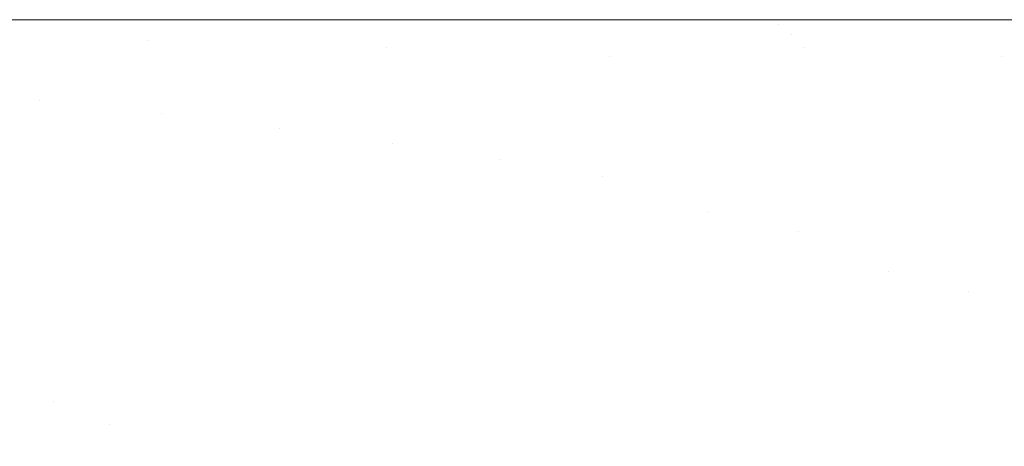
# Model space of a CAD drawing. Header units: centimetres. Extents: x -35.1 to 36.2, y 4.2 to 6.
# Tile 197 of 256: x -11.1111 to -11.0283, y 5.9642 to 6.0001. Entities that reach past the tile are written whole.
import ezdxf

# ---------------------------------------------------------------- set-up
doc = ezdxf.new("R2010")
doc.units = ezdxf.units.CM
doc.header["$LTSCALE"] = 2.54
doc.layers.add('Lucido design-1', color=7, linetype='Continuous')

# ---------------------------------------------------------------- blocks, each defined once
blk = doc.blocks.new('Gruppo-4-1')
at = {"color": 7, "linetype": 'Continuous', "lineweight": 9}
for points, invisible_edges in [([(-34.958478, 6.000021, -2312.419046), (-6.545495, 6.000089, -2312.42217), (-20.751986, 6.000089, -2312.42217)], 9), ([(-34.958478, 6.000021, -2312.419046), (36.07398, 6.000021, -2312.419046), (7.660997, 6.000089, -2312.42217), (-6.545495, 6.000089, -2312.42217)], 11), ([(-34.958478, 6.000021, -2312.419046), (-34.958478, 5.999993, -2312.417808), (36.07398, 5.999993, -2312.417808), (36.07398, 6.000021, -2312.419046)], 10), ([(36.07398, 5.999993, -2312.417808), (-34.958478, 5.999993, -2312.417808), (-34.958478, 5.999708, -2312.413454), (36.07398, 5.999708, -2312.413454)], 5), ([(36.07398, 5.999708, -2312.413454), (-34.958478, 5.999708, -2312.413454), (-34.958478, 5.999233, -2312.409117), (36.07398, 5.999233, -2312.409117)], 5), ([(-20.751986, 6.000089, -2312.42217), (-11.104026, 6.000089, -2312.63398), (-11.116703, 6.000089, -2312.637665)], 9), ([(-20.751986, 6.000089, -2312.42217), (-11.090912, 6.000089, -2312.630736), (-11.104026, 6.000089, -2312.63398)], 9), ([(-20.751986, 6.000089, -2312.42217), (-11.077409, 6.000089, -2312.627969), (-11.090912, 6.000089, -2312.630736)], 9), ([(-20.751986, 6.000089, -2312.42217), (-11.06357, 6.000089, -2312.625711), (-11.077409, 6.000089, -2312.627969)], 9), ([(-20.751986, 6.000089, -2312.42217), (-11.049459, 6.000089, -2312.62399), (-11.06357, 6.000089, -2312.625711)], 9), ([(-20.751986, 6.000089, -2312.42217), (-11.035145, 6.000089, -2312.622829), (-11.048963, 6.000089, -2312.62395)], 9), ([(-11.048963, 6.000089, -2312.62395), (-11.049459, 6.000089, -2312.62399), (-20.751986, 6.000089, -2312.42217)], 10), ([(-11.01345, 6.000089, -2312.62217), (-11.0207, 6.000089, -2312.622243), (-20.751986, 6.000089, -2312.42217), (-6.545495, 6.000089, -2312.42217)], 10), ([(-11.0207, 6.000089, -2312.622243), (-11.035145, 6.000089, -2312.622829), (-20.751986, 6.000089, -2312.42217)], 10), ([(-11.087191, 6.00004, -2312.633169), (-11.128856, 6.00004, -2312.645203), (-11.116703, 6.000089, -2312.637665), (-11.104026, 6.000089, -2312.63398)], 11), ([(-11.087191, 6.00004, -2312.633169), (-11.086023, 5.999894, -2312.636164), (-11.127027, 5.999894, -2312.648007), (-11.128856, 6.00004, -2312.645203)], 15), ([(-11.125204, 5.99965, -2312.650803), (-11.127027, 5.999894, -2312.648007), (-11.086023, 5.999894, -2312.636164), (-11.084858, 5.99965, -2312.63915)], 15), ([(-11.084858, 5.99965, -2312.63915), (-11.083698, 5.99931, -2312.642123), (-11.123388, 5.99931, -2312.653587), (-11.125204, 5.99965, -2312.650803)], 15), ([(-11.104026, 6.000089, -2312.63398), (-11.090912, 6.000089, -2312.630736), (-11.087191, 6.00004, -2312.633169)], 10), ([(-11.087191, 6.00004, -2312.633169), (-11.090912, 6.000089, -2312.630736), (-11.077409, 6.000089, -2312.627969)], 9), ([(-11.048409, 6.00004, -2312.627036), (-11.087191, 6.00004, -2312.633169), (-11.077409, 6.000089, -2312.627969), (-11.06357, 6.000089, -2312.625711)], 11), ([(-11.048409, 6.00004, -2312.627036), (-11.047855, 5.999894, -2312.630129), (-11.086023, 5.999894, -2312.636164), (-11.087191, 6.00004, -2312.633169)], 15), ([(-11.084858, 5.99965, -2312.63915), (-11.086023, 5.999894, -2312.636164), (-11.047855, 5.999894, -2312.630129), (-11.047303, 5.99965, -2312.633212)], 15), ([(-11.047303, 5.99965, -2312.633212), (-11.046753, 5.99931, -2312.636281), (-11.083698, 5.99931, -2312.642123), (-11.084858, 5.99965, -2312.63915)], 15), ([(-11.06357, 6.000089, -2312.625711), (-11.049459, 6.000089, -2312.62399), (-11.048963, 6.000089, -2312.62395), (-11.048409, 6.00004, -2312.627036)], 12), ([(-11.048409, 6.00004, -2312.627036), (-11.048963, 6.000089, -2312.62395), (-11.035145, 6.000089, -2312.622829)], 9), ([(-11.035145, 6.000089, -2312.622829), (-11.0207, 6.000089, -2312.622243), (-11.01345, 6.000021, -2312.625294), (-11.048409, 6.00004, -2312.627036)], 14), ([(-11.048409, 6.00004, -2312.627036), (-11.01345, 6.000021, -2312.625294), (-11.01345, 5.999993, -2312.626532)], 9), ([(-11.01345, 5.999993, -2312.626532), (-11.047855, 5.999894, -2312.630129), (-11.048409, 6.00004, -2312.627036)], 11), ([(-11.047855, 5.999894, -2312.630129), (-11.01345, 5.999993, -2312.626532), (-11.01345, 5.999708, -2312.630886)], 9), ([(-11.047303, 5.99965, -2312.633212), (-11.047855, 5.999894, -2312.630129), (-11.01345, 5.999708, -2312.630886)], 11), ([(-11.01345, 5.999708, -2312.630886), (-11.01345, 5.999638, -2312.631523), (-11.047303, 5.99965, -2312.633212)], 10), ([(-11.01345, 5.999638, -2312.631523), (-11.01345, 5.999233, -2312.635223), (-11.046753, 5.99931, -2312.636281), (-11.047303, 5.99965, -2312.633212)], 14), ([(36.07398, 5.999233, -2312.409117), (-34.958478, 5.999233, -2312.409117), (-34.958478, 5.998569, -2312.404805), (36.07398, 5.998569, -2312.404805)], 5), ([(-11.121584, 5.998875, -2312.656354), (-11.123388, 5.99931, -2312.653587), (-11.083698, 5.99931, -2312.642123), (-11.082545, 5.998875, -2312.645079)], 15), ([(-11.121584, 5.998875, -2312.656354), (-11.082545, 5.998875, -2312.645079), (-11.100351, 5.998346, -2312.652787)], 11), ([(-11.100351, 5.998346, -2312.652787), (-11.119792, 5.998346, -2312.659102), (-11.121584, 5.998875, -2312.656354)], 11), ([(-11.082545, 5.998875, -2312.645079), (-11.0814, 5.998346, -2312.648013), (-11.100351, 5.998346, -2312.652787)], 11), ([(-11.082545, 5.998875, -2312.645079), (-11.083698, 5.99931, -2312.642123), (-11.046753, 5.99931, -2312.636281), (-11.046206, 5.998875, -2312.639333)], 15), ([(-11.046206, 5.998875, -2312.639333), (-11.045664, 5.998346, -2312.642362), (-11.0814, 5.998346, -2312.648013), (-11.082545, 5.998875, -2312.645079)], 15), ([(-11.046206, 5.998875, -2312.639333), (-11.046753, 5.99931, -2312.636281), (-11.01345, 5.999233, -2312.635223)], 11), ([(-11.01345, 5.999233, -2312.635223), (-11.01345, 5.998852, -2312.637697), (-11.046206, 5.998875, -2312.639333)], 10), ([(-11.046206, 5.998875, -2312.639333), (-11.01345, 5.998852, -2312.637697), (-11.01345, 5.998569, -2312.639535)], 9), ([(-11.01345, 5.998569, -2312.639535), (-11.045664, 5.998346, -2312.642362), (-11.046206, 5.998875, -2312.639333)], 11), ([(36.07398, 5.998569, -2312.404805), (-34.958478, 5.998569, -2312.404805), (-34.958478, 5.997718, -2312.400526), (36.07398, 5.997718, -2312.400526)], 5), ([(-11.098899, 5.997724, -2312.655616), (-11.118016, 5.997724, -2312.661825), (-11.119792, 5.998346, -2312.659102), (-11.100351, 5.998346, -2312.652787)], 15), ([(-11.100351, 5.998346, -2312.652787), (-11.0814, 5.998346, -2312.648013), (-11.080265, 5.997724, -2312.650922), (-11.098899, 5.997724, -2312.655616)], 15), ([(-11.080265, 5.997724, -2312.650922), (-11.0814, 5.998346, -2312.648013), (-11.045664, 5.998346, -2312.642362), (-11.045126, 5.997724, -2312.645365)], 15), ([(-11.045126, 5.997724, -2312.645365), (-11.045664, 5.998346, -2312.642362), (-11.01345, 5.998569, -2312.639535)], 11), ([(-11.01345, 5.998569, -2312.639535), (-11.01345, 5.997724, -2312.643786), (-11.045126, 5.997724, -2312.645365)], 10), ([(36.07398, 5.997718, -2312.400526), (-34.958478, 5.997718, -2312.400526), (-34.958478, 5.996681, -2312.396288), (36.07398, 5.996681, -2312.396288)], 5), ([(-11.097463, 5.997012, -2312.658416), (-11.116258, 5.997012, -2312.664521), (-11.118016, 5.997724, -2312.661825), (-11.098899, 5.997724, -2312.655616)], 15), ([(-11.098899, 5.997724, -2312.655616), (-11.080265, 5.997724, -2312.650922), (-11.079142, 5.997012, -2312.653801), (-11.097463, 5.997012, -2312.658416)], 15), ([(-11.080265, 5.997724, -2312.650922), (-11.045126, 5.997724, -2312.645365), (-11.061477, 5.997012, -2312.650499)], 11), ([(-11.061477, 5.997012, -2312.650499), (-11.079142, 5.997012, -2312.653801), (-11.080265, 5.997724, -2312.650922)], 11), ([(-11.045126, 5.997724, -2312.645365), (-11.044593, 5.997012, -2312.648337), (-11.061477, 5.997012, -2312.650499)], 11), ([(-11.045126, 5.997724, -2312.645365), (-11.01345, 5.997724, -2312.643786), (-11.02857, 5.997012, -2312.64715)], 11), ([(-11.02857, 5.997012, -2312.64715), (-11.044593, 5.997012, -2312.648337), (-11.045126, 5.997724, -2312.645365)], 11), ([(-11.02857, 5.997012, -2312.64715), (-11.01345, 5.997724, -2312.643786), (-11.01345, 5.997718, -2312.643814)], 9), ([(-11.01345, 5.997718, -2312.643814), (-11.01345, 5.996992, -2312.646781), (-11.02857, 5.997012, -2312.64715)], 10), ([(36.07398, 5.996681, -2312.396288), (-34.958478, 5.996681, -2312.396288), (-34.958478, 5.99546, -2312.392099), (36.07398, 5.99546, -2312.392099)], 5), ([(-11.11452, 5.99621, -2312.667185), (-11.116258, 5.997012, -2312.664521), (-11.097463, 5.997012, -2312.658416), (-11.096043, 5.99621, -2312.661183)], 15), ([(-11.096043, 5.99621, -2312.661183), (-11.097463, 5.997012, -2312.658416), (-11.079142, 5.997012, -2312.653801), (-11.078031, 5.99621, -2312.656646)], 15), ([(-11.078031, 5.99621, -2312.656646), (-11.079142, 5.997012, -2312.653801), (-11.061477, 5.997012, -2312.650499), (-11.060665, 5.99621, -2312.653401)], 15), ([(-11.060665, 5.99621, -2312.653401), (-11.061477, 5.997012, -2312.650499), (-11.044593, 5.997012, -2312.648337), (-11.044067, 5.99621, -2312.651275)], 15), ([(-11.044067, 5.99621, -2312.651275), (-11.044593, 5.997012, -2312.648337), (-11.02857, 5.997012, -2312.64715), (-11.028315, 5.99621, -2312.650108)], 15), ([(-11.02857, 5.997012, -2312.64715), (-11.01345, 5.996992, -2312.646781), (-11.01345, 5.996681, -2312.648052)], 9), ([(-11.01345, 5.996681, -2312.648052), (-11.028315, 5.99621, -2312.650108), (-11.02857, 5.997012, -2312.64715)], 11), ([(36.07398, 5.99546, -2312.392099), (-34.958478, 5.99546, -2312.392099), (-34.958478, 5.994058, -2312.387968), (36.07398, 5.994058, -2312.387968)], 5), ([(-11.096043, 5.99621, -2312.661183), (-11.094641, 5.995322, -2312.663915), (-11.112805, 5.995322, -2312.669815), (-11.11452, 5.99621, -2312.667185)], 15), ([(-11.078031, 5.99621, -2312.656646), (-11.076936, 5.995322, -2312.659455), (-11.094641, 5.995322, -2312.663915), (-11.096043, 5.99621, -2312.661183)], 15), ([(-11.060665, 5.99621, -2312.653401), (-11.059864, 5.995322, -2312.656265), (-11.076936, 5.995322, -2312.659455), (-11.078031, 5.99621, -2312.656646)], 15), ([(-11.044067, 5.99621, -2312.651275), (-11.043547, 5.995322, -2312.654175), (-11.059864, 5.995322, -2312.656265), (-11.060665, 5.99621, -2312.653401)], 15), ([(-11.028315, 5.99621, -2312.650108), (-11.028063, 5.995322, -2312.653028), (-11.043547, 5.995322, -2312.654175), (-11.044067, 5.99621, -2312.651275)], 15), ([(-11.111115, 5.99435, -2312.672407), (-11.112805, 5.995322, -2312.669815), (-11.094641, 5.995322, -2312.663915), (-11.09326, 5.99435, -2312.666607)], 15), ([(-11.09326, 5.99435, -2312.666607), (-11.094641, 5.995322, -2312.663915), (-11.076936, 5.995322, -2312.659455), (-11.075855, 5.99435, -2312.662223)], 15), ([(-11.075855, 5.99435, -2312.662223), (-11.076936, 5.995322, -2312.659455), (-11.059864, 5.995322, -2312.656265), (-11.059074, 5.99435, -2312.659087)], 15), ([(-11.059074, 5.99435, -2312.659087), (-11.059864, 5.995322, -2312.656265), (-11.043547, 5.995322, -2312.654175), (-11.043035, 5.99435, -2312.657033)], 15), ([(-11.043035, 5.99435, -2312.657033), (-11.043547, 5.995322, -2312.654175), (-11.028063, 5.995322, -2312.653028), (-11.027814, 5.99435, -2312.655905)], 15), ([(36.07398, 5.994058, -2312.387968), (-34.958478, 5.994058, -2312.387968), (-34.958478, 5.992477, -2312.383902), (36.07398, 5.992477, -2312.383902)], 5), ([(-11.111115, 5.99435, -2312.672407), (-11.109452, 5.993296, -2312.674958), (-11.118324, 5.993296, -2312.67838)], 11), ([(-11.09326, 5.99435, -2312.666607), (-11.091901, 5.993296, -2312.669257), (-11.109452, 5.993296, -2312.674958), (-11.111115, 5.99435, -2312.672407)], 15), ([(-11.075855, 5.99435, -2312.662223), (-11.074793, 5.993296, -2312.664947), (-11.091901, 5.993296, -2312.669257), (-11.09326, 5.99435, -2312.666607)], 15), ([(-11.059074, 5.99435, -2312.659087), (-11.058297, 5.993296, -2312.661865), (-11.074793, 5.993296, -2312.664947), (-11.075855, 5.99435, -2312.662223)], 15), ([(-11.043035, 5.99435, -2312.657033), (-11.042531, 5.993296, -2312.659846), (-11.058297, 5.993296, -2312.661865), (-11.059074, 5.99435, -2312.659087)], 15), ([(-11.027814, 5.99435, -2312.655905), (-11.027569, 5.993296, -2312.658737), (-11.042531, 5.993296, -2312.659846), (-11.043035, 5.99435, -2312.657033)], 15), ([(-11.118324, 5.993296, -2312.67838), (-11.109452, 5.993296, -2312.674958), (-11.107817, 5.992164, -2312.677465), (-11.116538, 5.992164, -2312.680829)], 15), ([(-11.109452, 5.993296, -2312.674958), (-11.091901, 5.993296, -2312.669257), (-11.099149, 5.992164, -2312.674482)], 11), ([(-11.099149, 5.992164, -2312.674482), (-11.107817, 5.992164, -2312.677465), (-11.109452, 5.993296, -2312.674958)], 11), ([(-11.091901, 5.993296, -2312.669257), (-11.090565, 5.992164, -2312.671861), (-11.099149, 5.992164, -2312.674482)], 11), ([(-11.090565, 5.992164, -2312.671861), (-11.091901, 5.993296, -2312.669257), (-11.074793, 5.993296, -2312.664947), (-11.073748, 5.992164, -2312.667625)], 15), ([(-11.073748, 5.992164, -2312.667625), (-11.074793, 5.993296, -2312.664947), (-11.058297, 5.993296, -2312.661865), (-11.057533, 5.992164, -2312.664594)], 15), ([(-11.057533, 5.992164, -2312.664594), (-11.058297, 5.993296, -2312.661865), (-11.042531, 5.993296, -2312.659846), (-11.042036, 5.992164, -2312.66261)], 15), ([(-11.042036, 5.992164, -2312.66261), (-11.042531, 5.993296, -2312.659846), (-11.027569, 5.993296, -2312.658737), (-11.027329, 5.992164, -2312.66152)], 15), ([(36.07398, 5.992477, -2312.383902), (-34.958478, 5.992477, -2312.383902), (-34.958478, 5.990719, -2312.379908), (36.07398, 5.990719, -2312.379908)], 5), ([(-11.116538, 5.992164, -2312.680829), (-11.107817, 5.992164, -2312.677465), (-11.106213, 5.990955, -2312.679925), (-11.114786, 5.990955, -2312.683232)], 15), ([(-11.097692, 5.990955, -2312.676992), (-11.106213, 5.990955, -2312.679925), (-11.107817, 5.992164, -2312.677465), (-11.099149, 5.992164, -2312.674482)], 15), ([(-11.099149, 5.992164, -2312.674482), (-11.090565, 5.992164, -2312.671861), (-11.089254, 5.990955, -2312.674416), (-11.097692, 5.990955, -2312.676992)], 15), ([(-11.073748, 5.992164, -2312.667625), (-11.072723, 5.990955, -2312.670252), (-11.089254, 5.990955, -2312.674416), (-11.090565, 5.992164, -2312.671861)], 15), ([(-11.057533, 5.992164, -2312.664594), (-11.056784, 5.990955, -2312.667273), (-11.072723, 5.990955, -2312.670252), (-11.073748, 5.992164, -2312.667625)], 15), ([(-11.042036, 5.992164, -2312.66261), (-11.04155, 5.990955, -2312.665322), (-11.056784, 5.990955, -2312.667273), (-11.057533, 5.992164, -2312.664594)], 15), ([(-11.027329, 5.992164, -2312.66152), (-11.027093, 5.990955, -2312.664251), (-11.04155, 5.990955, -2312.665322), (-11.042036, 5.992164, -2312.66261)], 15), ([(36.07398, 5.990719, -2312.379908), (-34.958478, 5.990719, -2312.379908), (-34.958478, 5.98879, -2312.375995), (36.07398, 5.98879, -2312.375995)], 5), ([(-11.114786, 5.990955, -2312.683232), (-11.106213, 5.990955, -2312.679925), (-11.104641, 5.989674, -2312.682336), (-11.113068, 5.989674, -2312.685587)], 15), ([(-11.096264, 5.989674, -2312.679453), (-11.104641, 5.989674, -2312.682336), (-11.106213, 5.990955, -2312.679925), (-11.097692, 5.990955, -2312.676992)], 15), ([(-11.097692, 5.990955, -2312.676992), (-11.089254, 5.990955, -2312.674416), (-11.087969, 5.989674, -2312.67692), (-11.096264, 5.989674, -2312.679453)], 15), ([(-11.089254, 5.990955, -2312.674416), (-11.072723, 5.990955, -2312.670252), (-11.07978, 5.989674, -2312.674718)], 11), ([(-11.07978, 5.989674, -2312.674718), (-11.087969, 5.989674, -2312.67692), (-11.089254, 5.990955, -2312.674416)], 11), ([(-11.072723, 5.990955, -2312.670252), (-11.071718, 5.989674, -2312.672827), (-11.07978, 5.989674, -2312.674718)], 11), ([(-11.071718, 5.989674, -2312.672827), (-11.072723, 5.990955, -2312.670252), (-11.056784, 5.990955, -2312.667273), (-11.056049, 5.989674, -2312.669898)], 15), ([(-11.056049, 5.989674, -2312.669898), (-11.056784, 5.990955, -2312.667273), (-11.04155, 5.990955, -2312.665322), (-11.041074, 5.989674, -2312.667981)], 15), ([(-11.041074, 5.989674, -2312.667981), (-11.04155, 5.990955, -2312.665322), (-11.027093, 5.990955, -2312.664251), (-11.026862, 5.989674, -2312.666928)], 15), ([(-11.113068, 5.989674, -2312.685587), (-11.104641, 5.989674, -2312.682336), (-11.103102, 5.988324, -2312.684695), (-11.111388, 5.988324, -2312.687891)], 15), ([(-11.094867, 5.988324, -2312.681861), (-11.103102, 5.988324, -2312.684695), (-11.104641, 5.989674, -2312.682336), (-11.096264, 5.989674, -2312.679453)], 15), ([(-11.096264, 5.989674, -2312.679453), (-11.087969, 5.989674, -2312.67692), (-11.086712, 5.988324, -2312.679371), (-11.094867, 5.988324, -2312.681861)], 15), ([(-11.078661, 5.988324, -2312.677206), (-11.086712, 5.988324, -2312.679371), (-11.087969, 5.989674, -2312.67692), (-11.07978, 5.989674, -2312.674718)], 15), ([(-11.07978, 5.989674, -2312.674718), (-11.071718, 5.989674, -2312.672827), (-11.070735, 5.988324, -2312.675346), (-11.078661, 5.988324, -2312.677206)], 15), ([(-11.056049, 5.989674, -2312.669898), (-11.055331, 5.988324, -2312.672468), (-11.070735, 5.988324, -2312.675346), (-11.071718, 5.989674, -2312.672827)], 15), ([(-11.041074, 5.989674, -2312.667981), (-11.040608, 5.988324, -2312.670582), (-11.055331, 5.988324, -2312.672468), (-11.056049, 5.989674, -2312.669898)], 15), ([(-11.026862, 5.989674, -2312.666928), (-11.026635, 5.988324, -2312.669547), (-11.040608, 5.988324, -2312.670582), (-11.041074, 5.989674, -2312.667981)], 15), ([(36.07398, 5.98879, -2312.375995), (-34.958478, 5.98879, -2312.375995), (-34.958478, 5.986691, -2312.37217), (36.07398, 5.986691, -2312.37217)], 5), ([(-11.109745, 5.986907, -2312.690143), (-11.11791, 5.986907, -2312.693658), (-11.119691, 5.988324, -2312.691467), (-11.111388, 5.988324, -2312.687891)], 15), ([(-11.111388, 5.988324, -2312.687891), (-11.103102, 5.988324, -2312.684695), (-11.101598, 5.986907, -2312.687), (-11.109745, 5.986907, -2312.690143)], 15), ([(-11.093502, 5.986907, -2312.684214), (-11.101598, 5.986907, -2312.687), (-11.103102, 5.988324, -2312.684695), (-11.094867, 5.988324, -2312.681861)], 15), ([(-11.094867, 5.988324, -2312.681861), (-11.086712, 5.988324, -2312.679371), (-11.085483, 5.986907, -2312.681766), (-11.093502, 5.986907, -2312.684214)], 15), ([(-11.077567, 5.986907, -2312.679637), (-11.085483, 5.986907, -2312.681766), (-11.086712, 5.988324, -2312.679371), (-11.078661, 5.988324, -2312.677206)], 15), ([(-11.078661, 5.988324, -2312.677206), (-11.070735, 5.988324, -2312.675346), (-11.069775, 5.986907, -2312.677809), (-11.077567, 5.986907, -2312.679637)], 15), ([(-11.070735, 5.988324, -2312.675346), (-11.055331, 5.988324, -2312.672468), (-11.062123, 5.986907, -2312.676262)], 11), ([(-11.062123, 5.986907, -2312.676262), (-11.069775, 5.986907, -2312.677809), (-11.070735, 5.988324, -2312.675346)], 11), ([(-11.055331, 5.988324, -2312.672468), (-11.054628, 5.986907, -2312.674978), (-11.062123, 5.986907, -2312.676262)], 11), ([(-11.054628, 5.986907, -2312.674978), (-11.055331, 5.988324, -2312.672468), (-11.040608, 5.988324, -2312.670582), (-11.040152, 5.986907, -2312.673124)], 15), ([(-11.040152, 5.986907, -2312.673124), (-11.040608, 5.988324, -2312.670582), (-11.026635, 5.988324, -2312.669547), (-11.026414, 5.986907, -2312.672106)], 15), ([(36.07398, 5.986691, -2312.37217), (-34.958478, 5.986691, -2312.37217), (-34.958478, 5.984428, -2312.36844), (36.07398, 5.984428, -2312.36844)], 5), ([(-11.108142, 5.985428, -2312.69234), (-11.116171, 5.985428, -2312.695798), (-11.11791, 5.986907, -2312.693658), (-11.109745, 5.986907, -2312.690143)], 15), ([(-11.109745, 5.986907, -2312.690143), (-11.101598, 5.986907, -2312.687), (-11.100131, 5.985428, -2312.68925), (-11.108142, 5.985428, -2312.69234)], 15), ([(-11.092169, 5.985428, -2312.68651), (-11.100131, 5.985428, -2312.68925), (-11.101598, 5.986907, -2312.687), (-11.093502, 5.986907, -2312.684214)], 15), ([(-11.093502, 5.986907, -2312.684214), (-11.085483, 5.986907, -2312.681766), (-11.084284, 5.985428, -2312.684103), (-11.092169, 5.985428, -2312.68651)], 15), ([(-11.0765, 5.985428, -2312.682009), (-11.084284, 5.985428, -2312.684103), (-11.085483, 5.986907, -2312.681766), (-11.077567, 5.986907, -2312.679637)], 15), ([(-11.077567, 5.986907, -2312.679637), (-11.069775, 5.986907, -2312.677809), (-11.068837, 5.985428, -2312.680212), (-11.0765, 5.985428, -2312.682009)], 15), ([(-11.061313, 5.985428, -2312.678691), (-11.068837, 5.985428, -2312.680212), (-11.069775, 5.986907, -2312.677809), (-11.062123, 5.986907, -2312.676262)], 15), ([(-11.062123, 5.986907, -2312.676262), (-11.054628, 5.986907, -2312.674978), (-11.053943, 5.985428, -2312.677428), (-11.061313, 5.985428, -2312.678691)], 15), ([(-11.040152, 5.986907, -2312.673124), (-11.039708, 5.985428, -2312.675605), (-11.053943, 5.985428, -2312.677428), (-11.054628, 5.986907, -2312.674978)], 15), ([(-11.026414, 5.986907, -2312.672106), (-11.026198, 5.985428, -2312.674604), (-11.039708, 5.985428, -2312.675605), (-11.040152, 5.986907, -2312.673124)], 15), ([(-11.10658, 5.983889, -2312.694482), (-11.114477, 5.983889, -2312.697882), (-11.116171, 5.985428, -2312.695798), (-11.108142, 5.985428, -2312.69234)], 15), ([(-11.108142, 5.985428, -2312.69234), (-11.100131, 5.985428, -2312.68925), (-11.098701, 5.983889, -2312.691443), (-11.10658, 5.983889, -2312.694482)], 15), ([(-11.090871, 5.983889, -2312.688748), (-11.098701, 5.983889, -2312.691443), (-11.100131, 5.985428, -2312.68925), (-11.092169, 5.985428, -2312.68651)], 15), ([(-11.092169, 5.985428, -2312.68651), (-11.084284, 5.985428, -2312.684103), (-11.083116, 5.983889, -2312.68638), (-11.090871, 5.983889, -2312.688748)], 15), ([(-11.07546, 5.983889, -2312.684321), (-11.083116, 5.983889, -2312.68638), (-11.084284, 5.985428, -2312.684103), (-11.0765, 5.985428, -2312.682009)], 15), ([(-11.0765, 5.985428, -2312.682009), (-11.068837, 5.985428, -2312.680212), (-11.067923, 5.983889, -2312.682553), (-11.07546, 5.983889, -2312.684321)], 15), ([(-11.060524, 5.983889, -2312.681057), (-11.067923, 5.983889, -2312.682553), (-11.068837, 5.985428, -2312.680212), (-11.061313, 5.985428, -2312.678691)], 15), ([(-11.061313, 5.985428, -2312.678691), (-11.053943, 5.985428, -2312.677428), (-11.053275, 5.983889, -2312.679816), (-11.060524, 5.983889, -2312.681057)], 15), ([(-11.053275, 5.983889, -2312.679816), (-11.053943, 5.985428, -2312.677428), (-11.039708, 5.985428, -2312.675605), (-11.039275, 5.983889, -2312.678023)], 15), ([(-11.039275, 5.983889, -2312.678023), (-11.039708, 5.985428, -2312.675605), (-11.026198, 5.985428, -2312.674604), (-11.025988, 5.983889, -2312.677038)], 15), ([(36.07398, 5.984428, -2312.36844), (-34.958478, 5.984428, -2312.36844), (-34.958478, 5.982004, -2312.364812), (36.07398, 5.982004, -2312.364812)], 5), ([(-11.10506, 5.982295, -2312.696566), (-11.112828, 5.982295, -2312.699911), (-11.114477, 5.983889, -2312.697882), (-11.10658, 5.983889, -2312.694482)], 15), ([(-11.10658, 5.983889, -2312.694482), (-11.098701, 5.983889, -2312.691443), (-11.09731, 5.982295, -2312.693576), (-11.10506, 5.982295, -2312.696566)], 15), ([(-11.089607, 5.982295, -2312.690925), (-11.09731, 5.982295, -2312.693576), (-11.098701, 5.983889, -2312.691443), (-11.090871, 5.983889, -2312.688748)], 15), ([(-11.090871, 5.983889, -2312.688748), (-11.083116, 5.983889, -2312.68638), (-11.081979, 5.982295, -2312.688596), (-11.089607, 5.982295, -2312.690925)], 15), ([(-11.074448, 5.982295, -2312.686571), (-11.081979, 5.982295, -2312.688596), (-11.083116, 5.983889, -2312.68638), (-11.07546, 5.983889, -2312.684321)], 15), ([(-11.07546, 5.983889, -2312.684321), (-11.067923, 5.983889, -2312.682553), (-11.067034, 5.982295, -2312.684832), (-11.074448, 5.982295, -2312.686571)], 15), ([(-11.059755, 5.982295, -2312.683361), (-11.067034, 5.982295, -2312.684832), (-11.067923, 5.983889, -2312.682553), (-11.060524, 5.983889, -2312.681057)], 15), ([(-11.060524, 5.983889, -2312.681057), (-11.053275, 5.983889, -2312.679816), (-11.052625, 5.982295, -2312.682139), (-11.059755, 5.982295, -2312.683361)], 15), ([(-11.053275, 5.983889, -2312.679816), (-11.039275, 5.983889, -2312.678023), (-11.045655, 5.982295, -2312.68115)], 11), ([(-11.045655, 5.982295, -2312.68115), (-11.052625, 5.982295, -2312.682139), (-11.053275, 5.983889, -2312.679816)], 11), ([(-11.039275, 5.983889, -2312.678023), (-11.038853, 5.982295, -2312.680375), (-11.045655, 5.982295, -2312.68115)], 11), ([(-11.025988, 5.983889, -2312.677038), (-11.025784, 5.982295, -2312.679407), (-11.038853, 5.982295, -2312.680375), (-11.039275, 5.983889, -2312.678023)], 15), ([(-11.111225, 5.980649, -2312.701882), (-11.112828, 5.982295, -2312.699911), (-11.10506, 5.982295, -2312.696566), (-11.103583, 5.980649, -2312.698591)], 15), ([(-11.103583, 5.980649, -2312.698591), (-11.10506, 5.982295, -2312.696566), (-11.09731, 5.982295, -2312.693576), (-11.095958, 5.980649, -2312.69565)], 15), ([(-11.095958, 5.980649, -2312.69565), (-11.09731, 5.982295, -2312.693576), (-11.089607, 5.982295, -2312.690925), (-11.088379, 5.980649, -2312.693042)], 15), ([(-11.088379, 5.980649, -2312.693042), (-11.089607, 5.982295, -2312.690925), (-11.081979, 5.982295, -2312.688596), (-11.080874, 5.980649, -2312.69075)], 15), ([(-11.073464, 5.980649, -2312.688757), (-11.080874, 5.980649, -2312.69075), (-11.081979, 5.982295, -2312.688596), (-11.074448, 5.982295, -2312.686571)], 15), ([(-11.074448, 5.982295, -2312.686571), (-11.067034, 5.982295, -2312.684832), (-11.06617, 5.980649, -2312.687046), (-11.073464, 5.980649, -2312.688757)], 15), ([(-11.059009, 5.980649, -2312.685599), (-11.06617, 5.980649, -2312.687046), (-11.067034, 5.982295, -2312.684832), (-11.059755, 5.982295, -2312.683361)], 15), ([(-11.059755, 5.982295, -2312.683361), (-11.052625, 5.982295, -2312.682139), (-11.051993, 5.980649, -2312.684397), (-11.059009, 5.980649, -2312.685599)], 15), ([(-11.045135, 5.980649, -2312.683423), (-11.051993, 5.980649, -2312.684397), (-11.052625, 5.982295, -2312.682139), (-11.045655, 5.982295, -2312.68115)], 15), ([(-11.045655, 5.982295, -2312.68115), (-11.038853, 5.982295, -2312.680375), (-11.038444, 5.980649, -2312.682662), (-11.045135, 5.980649, -2312.683423)], 15), ([(-11.038444, 5.980649, -2312.682662), (-11.038853, 5.982295, -2312.680375), (-11.025784, 5.982295, -2312.679407), (-11.025585, 5.980649, -2312.681709)], 15), ([(36.07398, 5.982004, -2312.364812), (-34.958478, 5.982004, -2312.364812), (-34.958478, 5.979424, -2312.361294), (36.07398, 5.979424, -2312.361294)], 5), ([(-11.111225, 5.980649, -2312.701882), (-11.10967, 5.978953, -2312.703795), (-11.117175, 5.978953, -2312.707391), (-11.118851, 5.980649, -2312.705536)], 15), ([(-11.103583, 5.980649, -2312.698591), (-11.10215, 5.978953, -2312.700557), (-11.10967, 5.978953, -2312.703795), (-11.111225, 5.980649, -2312.701882)], 15), ([(-11.095958, 5.980649, -2312.69565), (-11.094646, 5.978953, -2312.697662), (-11.10215, 5.978953, -2312.700557), (-11.103583, 5.980649, -2312.698591)], 15), ([(-11.088379, 5.980649, -2312.693042), (-11.087188, 5.978953, -2312.695095), (-11.094646, 5.978953, -2312.697662), (-11.095958, 5.980649, -2312.69565)], 15), ([(-11.080874, 5.980649, -2312.69075), (-11.079801, 5.978953, -2312.69284), (-11.087188, 5.978953, -2312.695095), (-11.088379, 5.980649, -2312.693042)], 15), ([(-11.07251, 5.978953, -2312.690879), (-11.079801, 5.978953, -2312.69284), (-11.080874, 5.980649, -2312.69075), (-11.073464, 5.980649, -2312.688757)], 15), ([(-11.073464, 5.980649, -2312.688757), (-11.06617, 5.980649, -2312.687046), (-11.065332, 5.978953, -2312.689195), (-11.07251, 5.978953, -2312.690879)], 15), ([(-11.058284, 5.978953, -2312.687771), (-11.065332, 5.978953, -2312.689195), (-11.06617, 5.980649, -2312.687046), (-11.059009, 5.980649, -2312.685599)], 15), ([(-11.059009, 5.980649, -2312.685599), (-11.051993, 5.980649, -2312.684397), (-11.05138, 5.978953, -2312.686588), (-11.058284, 5.978953, -2312.687771)], 15), ([(-11.044631, 5.978953, -2312.68563), (-11.05138, 5.978953, -2312.686588), (-11.051993, 5.980649, -2312.684397), (-11.045135, 5.980649, -2312.683423)], 15), ([(-11.045135, 5.980649, -2312.683423), (-11.038444, 5.980649, -2312.682662), (-11.038046, 5.978953, -2312.68488), (-11.044631, 5.978953, -2312.68563)], 15), ([(-11.025585, 5.980649, -2312.681709), (-11.025392, 5.978953, -2312.683943), (-11.038046, 5.978953, -2312.68488), (-11.038444, 5.980649, -2312.682662)], 15), ([(36.07398, 5.979424, -2312.361294), (-34.958478, 5.979424, -2312.361294), (-34.958478, 5.976693, -2312.357891), (36.07398, 5.976693, -2312.357891)], 5), ([(-11.11555, 5.977213, -2312.709189), (-11.117175, 5.978953, -2312.707391), (-11.10967, 5.978953, -2312.703795), (-11.108163, 5.977213, -2312.705649)], 15), ([(-11.108163, 5.977213, -2312.705649), (-11.10967, 5.978953, -2312.703795), (-11.10215, 5.978953, -2312.700557), (-11.100761, 5.977213, -2312.702461)], 15), ([(-11.100761, 5.977213, -2312.702461), (-11.10215, 5.978953, -2312.700557), (-11.094646, 5.978953, -2312.697662), (-11.093374, 5.977213, -2312.699612)], 15), ([(-11.093374, 5.977213, -2312.699612), (-11.094646, 5.978953, -2312.697662), (-11.087188, 5.978953, -2312.695095), (-11.086033, 5.977213, -2312.697085)], 15), ([(-11.086033, 5.977213, -2312.697085), (-11.087188, 5.978953, -2312.695095), (-11.079801, 5.978953, -2312.69284), (-11.078762, 5.977213, -2312.694866)], 15), ([(-11.071585, 5.977213, -2312.692935), (-11.078762, 5.977213, -2312.694866), (-11.079801, 5.978953, -2312.69284), (-11.07251, 5.978953, -2312.690879)], 15), ([(-11.07251, 5.978953, -2312.690879), (-11.065332, 5.978953, -2312.689195), (-11.064519, 5.977213, -2312.691278), (-11.071585, 5.977213, -2312.692935)], 15), ([(-11.057582, 5.977213, -2312.689876), (-11.064519, 5.977213, -2312.691278), (-11.065332, 5.978953, -2312.689195), (-11.058284, 5.978953, -2312.687771)], 15), ([(-11.058284, 5.978953, -2312.687771), (-11.05138, 5.978953, -2312.686588), (-11.050786, 5.977213, -2312.688711), (-11.057582, 5.977213, -2312.689876)], 15), ([(-11.044143, 5.977213, -2312.687768), (-11.050786, 5.977213, -2312.688711), (-11.05138, 5.978953, -2312.686588), (-11.044631, 5.978953, -2312.68563)], 15), ([(-11.044631, 5.978953, -2312.68563), (-11.038046, 5.978953, -2312.68488), (-11.037661, 5.977213, -2312.687031), (-11.044143, 5.977213, -2312.687768)], 15), ([(-11.038046, 5.978953, -2312.68488), (-11.025392, 5.978953, -2312.683943), (-11.031347, 5.977213, -2312.686482)], 11), ([(-11.031347, 5.977213, -2312.686482), (-11.037661, 5.977213, -2312.687031), (-11.038046, 5.978953, -2312.68488)], 11), ([(-11.025392, 5.978953, -2312.683943), (-11.025205, 5.977213, -2312.686107), (-11.031347, 5.977213, -2312.686482)], 11), ([(36.07398, 5.976693, -2312.357891), (-34.958478, 5.976693, -2312.357891), (-34.958478, 5.973816, -2312.354611), (36.07398, 5.973816, -2312.354611)], 5), ([(-11.108163, 5.977213, -2312.705649), (-11.106705, 5.975431, -2312.707443), (-11.113978, 5.975431, -2312.710928), (-11.11555, 5.977213, -2312.709189)], 15), ([(-11.100761, 5.977213, -2312.702461), (-11.099416, 5.975431, -2312.704304), (-11.106705, 5.975431, -2312.707443), (-11.108163, 5.977213, -2312.705649)], 15), ([(-11.093374, 5.977213, -2312.699612), (-11.092143, 5.975431, -2312.701499), (-11.099416, 5.975431, -2312.704304), (-11.100761, 5.977213, -2312.702461)], 15), ([(-11.086033, 5.977213, -2312.697085), (-11.084915, 5.975431, -2312.699011), (-11.092143, 5.975431, -2312.701499), (-11.093374, 5.977213, -2312.699612)], 15), ([(-11.078762, 5.977213, -2312.694866), (-11.077757, 5.975431, -2312.696826), (-11.084915, 5.975431, -2312.699011), (-11.086033, 5.977213, -2312.697085)], 15), ([(-11.07069, 5.975431, -2312.694925), (-11.077757, 5.975431, -2312.696826), (-11.078762, 5.977213, -2312.694866), (-11.071585, 5.977213, -2312.692935)], 15), ([(-11.071585, 5.977213, -2312.692935), (-11.064519, 5.977213, -2312.691278), (-11.063733, 5.975431, -2312.693293), (-11.07069, 5.975431, -2312.694925)], 15), ([(-11.056903, 5.975431, -2312.691913), (-11.063733, 5.975431, -2312.693293), (-11.064519, 5.977213, -2312.691278), (-11.057582, 5.977213, -2312.689876)], 15), ([(-11.057582, 5.977213, -2312.689876), (-11.050786, 5.977213, -2312.688711), (-11.050211, 5.975431, -2312.690766), (-11.056903, 5.975431, -2312.691913)], 15), ([(-11.04367, 5.975431, -2312.689838), (-11.050211, 5.975431, -2312.690766), (-11.050786, 5.977213, -2312.688711), (-11.044143, 5.977213, -2312.687768)], 15), ([(-11.044143, 5.977213, -2312.687768), (-11.037661, 5.977213, -2312.687031), (-11.037288, 5.975431, -2312.689111), (-11.04367, 5.975431, -2312.689838)], 15), ([(-11.031071, 5.975431, -2312.688571), (-11.037288, 5.975431, -2312.689111), (-11.037661, 5.977213, -2312.687031), (-11.031347, 5.977213, -2312.686482)], 15), ([(-11.031347, 5.977213, -2312.686482), (-11.025205, 5.977213, -2312.686107), (-11.025024, 5.975431, -2312.688202), (-11.031071, 5.975431, -2312.688571)], 15), ([(-11.112459, 5.973611, -2312.712609), (-11.113978, 5.975431, -2312.710928), (-11.106705, 5.975431, -2312.707443), (-11.105296, 5.973611, -2312.709177)], 15), ([(-11.105296, 5.973611, -2312.709177), (-11.106705, 5.975431, -2312.707443), (-11.099416, 5.975431, -2312.704304), (-11.098117, 5.973611, -2312.706086)], 15), ([(-11.098117, 5.973611, -2312.706086), (-11.099416, 5.975431, -2312.704304), (-11.092143, 5.975431, -2312.701499), (-11.090954, 5.973611, -2312.703323)], 15), ([(-11.090954, 5.973611, -2312.703323), (-11.092143, 5.975431, -2312.701499), (-11.084915, 5.975431, -2312.699011), (-11.083835, 5.973611, -2312.700873)], 15), ([(-11.083835, 5.973611, -2312.700873), (-11.084915, 5.975431, -2312.699011), (-11.077757, 5.975431, -2312.696826), (-11.076785, 5.973611, -2312.69872)], 15), ([(-11.076785, 5.973611, -2312.69872), (-11.077757, 5.975431, -2312.696826), (-11.07069, 5.975431, -2312.694925), (-11.069825, 5.973611, -2312.696848)], 15), ([(-11.069825, 5.973611, -2312.696848), (-11.07069, 5.975431, -2312.694925), (-11.063733, 5.975431, -2312.693293), (-11.062973, 5.973611, -2312.695241)], 15), ([(-11.062973, 5.973611, -2312.695241), (-11.063733, 5.975431, -2312.693293), (-11.056903, 5.975431, -2312.691913), (-11.056246, 5.973611, -2312.693881)], 15), ([(-11.056246, 5.973611, -2312.693881), (-11.056903, 5.975431, -2312.691913), (-11.050211, 5.975431, -2312.690766), (-11.049656, 5.973611, -2312.692752)], 15), ([(-11.043214, 5.973611, -2312.691838), (-11.049656, 5.973611, -2312.692752), (-11.050211, 5.975431, -2312.690766), (-11.04367, 5.975431, -2312.689838)], 15), ([(-11.04367, 5.975431, -2312.689838), (-11.037288, 5.975431, -2312.689111), (-11.036928, 5.973611, -2312.691122), (-11.043214, 5.973611, -2312.691838)], 15), ([(-11.030805, 5.973611, -2312.69059), (-11.036928, 5.973611, -2312.691122), (-11.037288, 5.975431, -2312.689111), (-11.031071, 5.975431, -2312.688571)], 15), ([(-11.031071, 5.975431, -2312.688571), (-11.025024, 5.975431, -2312.688202), (-11.024849, 5.973611, -2312.690227), (-11.030805, 5.973611, -2312.69059)], 15), ([(36.07398, 5.973607, -2312.354392), (36.07398, 5.973816, -2312.354611), (-34.958478, 5.973816, -2312.354611), (-34.958478, 5.973607, -2312.354392)], 10), ([(36.07398, 5.971742, -2312.352444), (36.07398, 5.973607, -2312.354392), (-34.958478, 5.973607, -2312.354392), (-34.958478, 5.971742, -2312.352444)], 10), ([(-11.112459, 5.973611, -2312.712609), (-11.110993, 5.971757, -2312.714232), (-11.114505, 5.971757, -2312.716053)], 11), ([(-11.105296, 5.973611, -2312.709177), (-11.103936, 5.971757, -2312.71085), (-11.110993, 5.971757, -2312.714232), (-11.112459, 5.973611, -2312.712609)], 15), ([(-11.098117, 5.973611, -2312.706086), (-11.096863, 5.971757, -2312.707805), (-11.103936, 5.971757, -2312.71085), (-11.105296, 5.973611, -2312.709177)], 15), ([(-11.090954, 5.973611, -2312.703323), (-11.089806, 5.971757, -2312.705082), (-11.096863, 5.971757, -2312.707805), (-11.098117, 5.973611, -2312.706086)], 15), ([(-11.083835, 5.973611, -2312.700873), (-11.082793, 5.971757, -2312.702669), (-11.089806, 5.971757, -2312.705082), (-11.090954, 5.973611, -2312.703323)], 15), ([(-11.076785, 5.973611, -2312.69872), (-11.075847, 5.971757, -2312.700548), (-11.082793, 5.971757, -2312.702669), (-11.083835, 5.973611, -2312.700873)], 15), ([(-11.069825, 5.973611, -2312.696848), (-11.06899, 5.971757, -2312.698704), (-11.075847, 5.971757, -2312.700548), (-11.076785, 5.973611, -2312.69872)], 15), ([(-11.062973, 5.973611, -2312.695241), (-11.06224, 5.971757, -2312.697121), (-11.06899, 5.971757, -2312.698704), (-11.069825, 5.973611, -2312.696848)], 15), ([(-11.056246, 5.973611, -2312.693881), (-11.055612, 5.971757, -2312.695781), (-11.06224, 5.971757, -2312.697121), (-11.062973, 5.973611, -2312.695241)], 15), ([(-11.049656, 5.973611, -2312.692752), (-11.04912, 5.971757, -2312.694669), (-11.055612, 5.971757, -2312.695781), (-11.056246, 5.973611, -2312.693881)], 15), ([(-11.042773, 5.971757, -2312.693768), (-11.04912, 5.971757, -2312.694669), (-11.049656, 5.973611, -2312.692752), (-11.043214, 5.973611, -2312.691838)], 15), ([(-11.043214, 5.973611, -2312.691838), (-11.036928, 5.973611, -2312.691122), (-11.03658, 5.971757, -2312.693063), (-11.042773, 5.971757, -2312.693768)], 15), ([(-11.030548, 5.971757, -2312.692539), (-11.03658, 5.971757, -2312.693063), (-11.036928, 5.973611, -2312.691122), (-11.030805, 5.973611, -2312.69059)], 15), ([(-11.030805, 5.973611, -2312.69059), (-11.024849, 5.973611, -2312.690227), (-11.02468, 5.971757, -2312.692181), (-11.030548, 5.971757, -2312.692539)], 15), ([(-34.958478, 5.971742, -2312.352444), (-34.958478, 5.970799, -2312.351459), (36.07398, 5.970799, -2312.351459), (36.07398, 5.971742, -2312.352444)], 10), ([(-11.114505, 5.971757, -2312.716053), (-11.110993, 5.971757, -2312.714232), (-11.10958, 5.969871, -2312.715795), (-11.113041, 5.969871, -2312.71759)], 15), ([(-11.10958, 5.969871, -2312.715795), (-11.110993, 5.971757, -2312.714232), (-11.103936, 5.971757, -2312.71085), (-11.102625, 5.969871, -2312.712462)], 15), ([(-11.102625, 5.969871, -2312.712462), (-11.103936, 5.971757, -2312.71085), (-11.096863, 5.971757, -2312.707805), (-11.095655, 5.969871, -2312.709461)], 15), ([(-11.095655, 5.969871, -2312.709461), (-11.096863, 5.971757, -2312.707805), (-11.089806, 5.971757, -2312.705082), (-11.0887, 5.969871, -2312.706778)], 15), ([(-11.0887, 5.969871, -2312.706778), (-11.089806, 5.971757, -2312.705082), (-11.082793, 5.971757, -2312.702669), (-11.081788, 5.969871, -2312.7044)], 15), ([(-11.081788, 5.969871, -2312.7044), (-11.082793, 5.971757, -2312.702669), (-11.075847, 5.971757, -2312.700548), (-11.074943, 5.969871, -2312.70231)], 15), ([(-11.074943, 5.969871, -2312.70231), (-11.075847, 5.971757, -2312.700548), (-11.06899, 5.971757, -2312.698704), (-11.068185, 5.969871, -2312.700492)], 15), ([(-11.068185, 5.969871, -2312.700492), (-11.06899, 5.971757, -2312.698704), (-11.06224, 5.971757, -2312.697121), (-11.061533, 5.969871, -2312.698932)], 15), ([(-11.061533, 5.969871, -2312.698932), (-11.06224, 5.971757, -2312.697121), (-11.055612, 5.971757, -2312.695781), (-11.055001, 5.969871, -2312.697612)], 15), ([(-11.055001, 5.969871, -2312.697612), (-11.055612, 5.971757, -2312.695781), (-11.04912, 5.971757, -2312.694669), (-11.048603, 5.969871, -2312.696515)], 15), ([(-11.042348, 5.969871, -2312.695628), (-11.048603, 5.969871, -2312.696515), (-11.04912, 5.971757, -2312.694669), (-11.042773, 5.971757, -2312.693768)], 15), ([(-11.042773, 5.971757, -2312.693768), (-11.03658, 5.971757, -2312.693063), (-11.036245, 5.969871, -2312.694933), (-11.042348, 5.969871, -2312.695628)], 15), ([(-11.0303, 5.969871, -2312.694416), (-11.036245, 5.969871, -2312.694933), (-11.03658, 5.971757, -2312.693063), (-11.030548, 5.971757, -2312.692539)], 15), ([(-11.030548, 5.971757, -2312.692539), (-11.02468, 5.971757, -2312.692181), (-11.024517, 5.969871, -2312.694064), (-11.0303, 5.969871, -2312.694416)], 15), ([(36.07398, 5.970799, -2312.351459), (-34.958478, 5.970799, -2312.351459), (-34.958478, 5.967648, -2312.348442), (36.07398, 5.967648, -2312.348442)], 5), ([(-11.113041, 5.969871, -2312.71759), (-11.10958, 5.969871, -2312.715795), (-11.10822, 5.967958, -2312.7173), (-11.111632, 5.967958, -2312.719069)], 15), ([(-11.102625, 5.969871, -2312.712462), (-11.101364, 5.967958, -2312.714014), (-11.10822, 5.967958, -2312.7173), (-11.10958, 5.969871, -2312.715795)], 15), ([(-11.095655, 5.969871, -2312.709461), (-11.094492, 5.967958, -2312.711055), (-11.101364, 5.967958, -2312.714014), (-11.102625, 5.969871, -2312.712462)], 15), ([(-11.0887, 5.969871, -2312.706778), (-11.087636, 5.967958, -2312.708411), (-11.094492, 5.967958, -2312.711055), (-11.095655, 5.969871, -2312.709461)], 15), ([(-11.081788, 5.969871, -2312.7044), (-11.080822, 5.967958, -2312.706065), (-11.087636, 5.967958, -2312.708411), (-11.0887, 5.969871, -2312.706778)], 15), ([(-11.074943, 5.969871, -2312.70231), (-11.074073, 5.967958, -2312.704005), (-11.080822, 5.967958, -2312.706065), (-11.081788, 5.969871, -2312.7044)], 15), ([(-11.068185, 5.969871, -2312.700492), (-11.067411, 5.967958, -2312.702213), (-11.074073, 5.967958, -2312.704005), (-11.074943, 5.969871, -2312.70231)], 15), ([(-11.061533, 5.969871, -2312.698932), (-11.060853, 5.967958, -2312.700675), (-11.067411, 5.967958, -2312.702213), (-11.068185, 5.969871, -2312.700492)], 15), ([(-11.055001, 5.969871, -2312.697612), (-11.054414, 5.967958, -2312.699373), (-11.060853, 5.967958, -2312.700675), (-11.061533, 5.969871, -2312.698932)], 15), ([(-11.048603, 5.969871, -2312.696515), (-11.048106, 5.967958, -2312.698293), (-11.054414, 5.967958, -2312.699373), (-11.055001, 5.969871, -2312.697612)], 15), ([(-11.04194, 5.967958, -2312.697417), (-11.048106, 5.967958, -2312.698293), (-11.048603, 5.969871, -2312.696515), (-11.042348, 5.969871, -2312.695628)], 15), ([(-11.042348, 5.969871, -2312.695628), (-11.036245, 5.969871, -2312.694933), (-11.035923, 5.967958, -2312.696733), (-11.04194, 5.967958, -2312.697417)], 15), ([(-11.030062, 5.967958, -2312.696223), (-11.035923, 5.967958, -2312.696733), (-11.036245, 5.969871, -2312.694933), (-11.0303, 5.969871, -2312.694416)], 15), ([(-11.0303, 5.969871, -2312.694416), (-11.024517, 5.969871, -2312.694064), (-11.024361, 5.967958, -2312.695876), (-11.030062, 5.967958, -2312.696223)], 15), ([(36.07398, 5.967648, -2312.348442), (-34.958478, 5.967648, -2312.348442), (-34.958478, 5.964367, -2312.345566), (36.07398, 5.964367, -2312.345566)], 5), ([(-11.110279, 5.966019, -2312.72049), (-11.113628, 5.966019, -2312.72232), (-11.115028, 5.967958, -2312.720924), (-11.111632, 5.967958, -2312.719069)], 15), ([(-11.111632, 5.967958, -2312.719069), (-11.10822, 5.967958, -2312.7173), (-11.106914, 5.966019, -2312.718746), (-11.110279, 5.966019, -2312.72049)], 15), ([(-11.10822, 5.967958, -2312.7173), (-11.101364, 5.967958, -2312.714014), (-11.103536, 5.966019, -2312.717084)], 11), ([(-11.103536, 5.966019, -2312.717084), (-11.106914, 5.966019, -2312.718746), (-11.10822, 5.967958, -2312.7173)], 11), ([(-11.101364, 5.967958, -2312.714014), (-11.100152, 5.966019, -2312.715505), (-11.103536, 5.966019, -2312.717084)], 11), ([(-11.100152, 5.966019, -2312.715505), (-11.101364, 5.967958, -2312.714014), (-11.094492, 5.967958, -2312.711055), (-11.093375, 5.966019, -2312.712587)], 15), ([(-11.093375, 5.966019, -2312.712587), (-11.094492, 5.967958, -2312.711055), (-11.087636, 5.967958, -2312.708411), (-11.086613, 5.966019, -2312.709979)], 15), ([(-11.086613, 5.966019, -2312.709979), (-11.087636, 5.967958, -2312.708411), (-11.080822, 5.967958, -2312.706065), (-11.079893, 5.966019, -2312.707666)], 15), ([(-11.079893, 5.966019, -2312.707666), (-11.080822, 5.967958, -2312.706065), (-11.074073, 5.967958, -2312.704005), (-11.073238, 5.966019, -2312.705634)], 15), ([(-11.073238, 5.966019, -2312.705634), (-11.074073, 5.967958, -2312.704005), (-11.067411, 5.967958, -2312.702213), (-11.066667, 5.966019, -2312.703867)], 15), ([(-11.066667, 5.966019, -2312.703867), (-11.067411, 5.967958, -2312.702213), (-11.060853, 5.967958, -2312.700675), (-11.060199, 5.966019, -2312.70235)], 15), ([(-11.060199, 5.966019, -2312.70235), (-11.060853, 5.967958, -2312.700675), (-11.054414, 5.967958, -2312.699373), (-11.053849, 5.966019, -2312.701066)], 15), ([(-11.053849, 5.966019, -2312.701066), (-11.054414, 5.967958, -2312.699373), (-11.048106, 5.967958, -2312.698293), (-11.047628, 5.966019, -2312.7)], 15), ([(-11.047628, 5.966019, -2312.7), (-11.048106, 5.967958, -2312.698293), (-11.04194, 5.967958, -2312.697417), (-11.041547, 5.966019, -2312.699137)], 15), ([(-11.041547, 5.966019, -2312.699137), (-11.04194, 5.967958, -2312.697417), (-11.035923, 5.967958, -2312.696733), (-11.035613, 5.966019, -2312.698462)], 15), ([(-11.029833, 5.966019, -2312.69796), (-11.035613, 5.966019, -2312.698462), (-11.035923, 5.967958, -2312.696733), (-11.030062, 5.967958, -2312.696223)], 15), ([(-11.030062, 5.967958, -2312.696223), (-11.024361, 5.967958, -2312.695876), (-11.02421, 5.966019, -2312.697617), (-11.029833, 5.966019, -2312.69796)], 15), ([(-11.10898, 5.96406, -2312.721854), (-11.112284, 5.96406, -2312.723659), (-11.113628, 5.966019, -2312.72232), (-11.110279, 5.966019, -2312.72049)], 15), ([(-11.110279, 5.966019, -2312.72049), (-11.106914, 5.966019, -2312.718746), (-11.10566, 5.96406, -2312.720133), (-11.10898, 5.96406, -2312.721854)], 15), ([(-11.102328, 5.96406, -2312.718494), (-11.10566, 5.96406, -2312.720133), (-11.106914, 5.966019, -2312.718746), (-11.103536, 5.966019, -2312.717084)], 15), ([(-11.103536, 5.966019, -2312.717084), (-11.100152, 5.966019, -2312.715505), (-11.098989, 5.96406, -2312.716936), (-11.102328, 5.96406, -2312.718494)], 15), ([(-11.093375, 5.966019, -2312.712587), (-11.092303, 5.96406, -2312.714057), (-11.098989, 5.96406, -2312.716936), (-11.100152, 5.966019, -2312.715505)], 15), ([(-11.086613, 5.966019, -2312.709979), (-11.085632, 5.96406, -2312.711484), (-11.092303, 5.96406, -2312.714057), (-11.093375, 5.966019, -2312.712587)], 15), ([(-11.079893, 5.966019, -2312.707666), (-11.079002, 5.96406, -2312.709202), (-11.085632, 5.96406, -2312.711484), (-11.086613, 5.966019, -2312.709979)], 15), ([(-11.073238, 5.966019, -2312.705634), (-11.072436, 5.96406, -2312.707197), (-11.079002, 5.96406, -2312.709202), (-11.079893, 5.966019, -2312.707666)], 15), ([(-11.066667, 5.966019, -2312.703867), (-11.065953, 5.96406, -2312.705454), (-11.072436, 5.96406, -2312.707197), (-11.073238, 5.966019, -2312.705634)], 15), ([(-11.060199, 5.966019, -2312.70235), (-11.059572, 5.96406, -2312.703957), (-11.065953, 5.96406, -2312.705454), (-11.066667, 5.966019, -2312.703867)], 15), ([(-11.053849, 5.966019, -2312.701066), (-11.053307, 5.96406, -2312.702691), (-11.059572, 5.96406, -2312.703957), (-11.060199, 5.966019, -2312.70235)], 15), ([(-11.047628, 5.966019, -2312.7), (-11.04717, 5.96406, -2312.701639), (-11.053307, 5.96406, -2312.702691), (-11.053849, 5.966019, -2312.701066)], 15), ([(-11.041547, 5.966019, -2312.699137), (-11.04117, 5.96406, -2312.700788), (-11.04717, 5.96406, -2312.701639), (-11.047628, 5.966019, -2312.7)], 15), ([(-11.035613, 5.966019, -2312.698462), (-11.035316, 5.96406, -2312.700121), (-11.04117, 5.96406, -2312.700788), (-11.041547, 5.966019, -2312.699137)], 15), ([(-11.029613, 5.96406, -2312.699626), (-11.035316, 5.96406, -2312.700121), (-11.035613, 5.966019, -2312.698462), (-11.029833, 5.966019, -2312.69796)], 15), ([(-11.029833, 5.966019, -2312.69796), (-11.02421, 5.966019, -2312.697617), (-11.024066, 5.96406, -2312.699287), (-11.029613, 5.96406, -2312.699626)], 15), ([(36.07398, 5.964367, -2312.345566), (-34.958478, 5.964367, -2312.345566), (-34.958478, 5.960965, -2312.342835), (36.07398, 5.960965, -2312.342835)], 5)]:
    blk.add_3dface(points, dxfattribs=dict(at, invisible_edges=invisible_edges))

msp = doc.modelspace()

# ---------------------------------------------------------------- block references
at = {"layer": 'Lucido design-1', "color": 7}
msp.add_blockref('Gruppo-4-1', (0, 0), dxfattribs=at)

doc.saveas('drawing.dxf')
